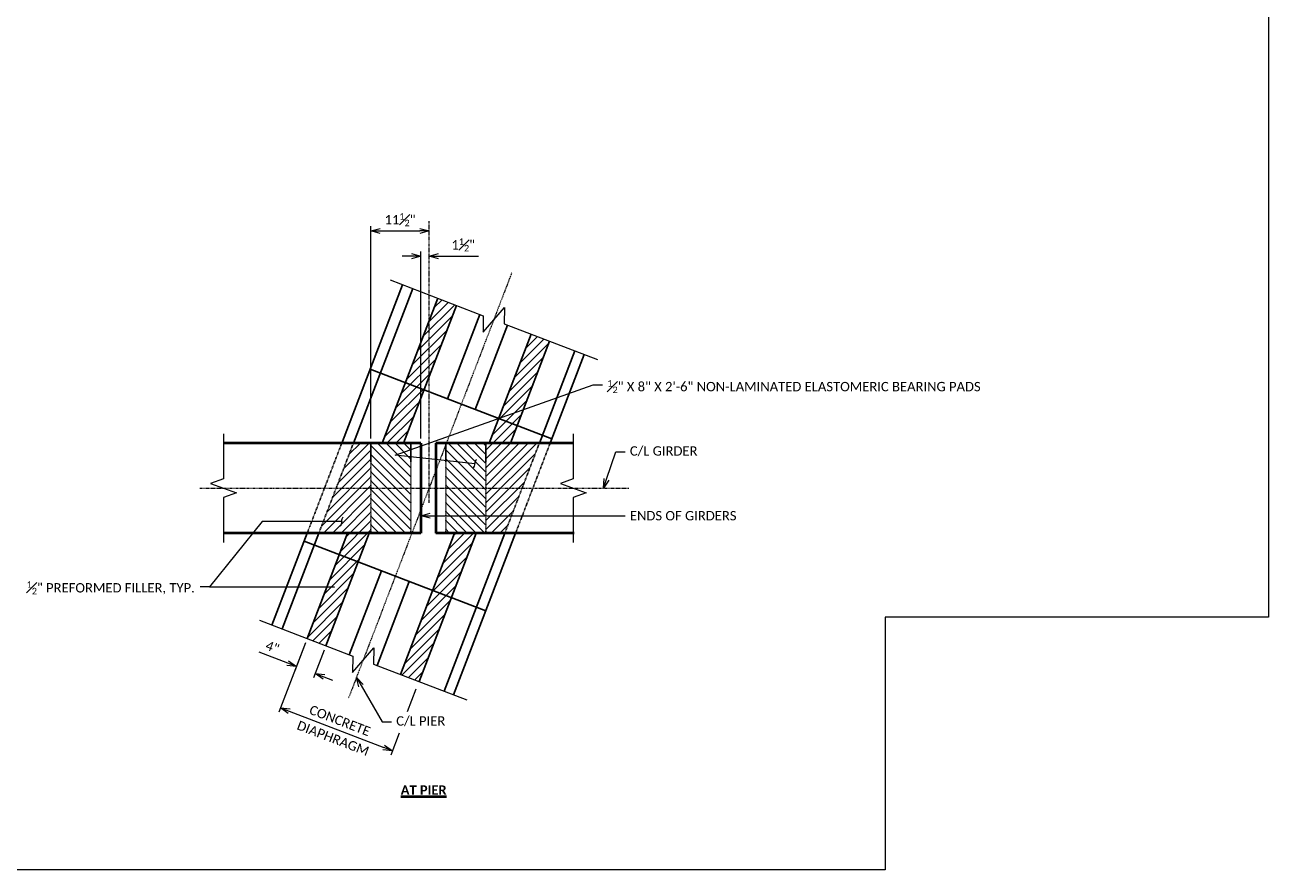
# Model space of a CAD drawing. Extents: x -24 to 2571, y -37 to 278.
# Tile 5 of 11: x 199 to 453, y -37 to 132. Entities that reach past the tile are written whole.
import ezdxf
from ezdxf import colors
from ezdxf.entities.mleader import LeaderData, LeaderLine
from ezdxf.enums import TextEntityAlignment as Align
from ezdxf.math import Vec2, Vec3

# ---------------------------------------------------------------- set-up
doc = ezdxf.new("R2010")
doc.units = 21
doc.header["$MEASUREMENT"] = 0
doc.linetypes.add('Wisdot2', pattern=[0.125, 0.0625, -0.0625])
doc.linetypes.add('Wisdot4', pattern=[0.28125, 0.125, -0.0625, 0.03125, -0.0625])
for name, color, linetype, lineweight in [('B_ANNO_BREAK', 7, 'Continuous', 18), ('B_ANNO_DIM', 7, 'Continuous', 18), ('B_ANNO_TEXT', 7, 'Continuous', 18), ('B_ANNO_TEXT_TITLE', 7, 'Continuous', 40), ('B_CNTR', 1, 'Wisdot4', 18), ('B_CNTR_GIRD', 2, 'Wisdot4', 18), ('B_CONC_GIRD', 50, 'Continuous', 40), ('B_DETAIL_HIDDEN', 7, 'Wisdot2', 25)]:
    doc.layers.add(name, color=color, linetype=linetype, lineweight=lineweight)
doc.layers.add('B_ANNO_NOPLOT', color=47, linetype='Continuous', lineweight=18, plot=False)
for name, color, linetype in [('B_BRG', 7, 'Continuous'), ('B_CNTR_SUB', 7, 'Continuous'), ('B_CONC_FILR', 7, 'Continuous')]:
    doc.layers.add(name, color=color, linetype=linetype)
doc.styles.add('Annotative', font='calibri.ttf', dxfattribs={"height": 0.0625})
doc.styles.get("Standard").update_dxf_attribs({"font": 'calibri.ttf'})
doc.styles.add('Subtitle', font='calibrib.ttf', dxfattribs={"height": 0.0625})
doc.dimstyles.new('Annotative', dxfattribs={"dimscale": 0, "dimtxt": 0.0625, "dimasz": 0.0625, "dimexe": 0.03125, "dimexo": 0.03125, "dimgap": 0.03125, "dimtad": 1, "dimdec": 3, "dimzin": 3, "dimdsep": 46, "dimlunit": 4, "dimtxsty": 'Annotative', "dimblk": 'OPEN30', "dimcen": 0.03125, "dimclrd": 256, "dimclre": 256, "dimclrt": 256, "dimaunit": 1, "dimadec": 0, "dimazin": 3, "dimtfac": 0.75, "dimtdec": 3, "dimtofl": 0, "dimtmove": 0, "dimatfit": 3, "dimldrblk": 'OPEN30', "dimfxl": 1, "dimtfill": 1, "dimfrac": 1, "dimtolj": 1, "dimtzin": 0, "dimlwd": -1, "dimlwe": -1, "dimarcsym": 0})

# ---------------------------------------------------------------- blocks, each defined once
blk = doc.blocks.new('_Open30')
at = {"color": 0, "linetype": 'ByBlock', "lineweight": -2}
for p, q in [((-1, 0.27), (0, 0)), ((0, 0), (-1, -0.27)), ((0, 0), (-1, 0))]:
    blk.add_line(p, q, dxfattribs=at)
blk = doc.blocks.new('*D195')
at = {"layer": 'B_ANNO_DIM', "transparency": 16777216}
for p, q in [((292.62, -2608.59), (292.62, -2566.06)), ((294.49, -2567), (302.4, -2567))]:
    blk.add_line(p, q, dxfattribs=at)
at = {"layer": 'Defpoints', "color": 0, "transparency": 16777216}
blk.add_point((292.62, -2609.52), dxfattribs=at)
at = {"layer": 'B_ANNO_DIM', "transparency": 16777216, "xscale": 1.875, "yscale": 1.875, "zscale": 1.875, "rotation": 180}
blk.add_blockref('_Open30', (292.62, -2567), dxfattribs=at)
at = {"layer": 'B_ANNO_DIM', "transparency": 16777216, "xscale": 1.875, "yscale": 1.875, "zscale": 1.875}
blk.add_blockref('_Open30', (304.28, -2567), dxfattribs=at)
at = {"layer": 'B_ANNO_DIM', "transparency": 16777216, "insert": (298.45, -2564.74), "char_height": 1.875, "attachment_point": 5, "style": 'Annotative', "bg_fill": 3, "box_fill_scale": 1.25, "bg_fill_color": 256, "bg_fill_true_color": 13158600, "bg_fill_transparency": 0}
blk.add_mtext('\\A1;11{\\H0.7x;\\S1#2;}"', dxfattribs=at)
at = {"layer": 'Defpoints', "color": 0, "transparency": 16777216}
blk.add_point((304.28, -2567), dxfattribs=at)
blk.add_point((304.28, -2567), dxfattribs=at)
blk = doc.blocks.new('*D181')
at = {"layer": 'B_ANNO_DIM', "transparency": 16777216}
for p, q in [((302.64, -2608.59), (302.64, -2571.1)), ((300.76, -2572.04), (298.89, -2572.04)), ((306.15, -2572.04), (314.2, -2572.04))]:
    blk.add_line(p, q, dxfattribs=at)
at = {"layer": 'Defpoints', "color": 0, "transparency": 16777216}
for p in [(304.28, -2572.04), (304.28, -2572.04), (302.64, -2609.52)]:
    blk.add_point(p, dxfattribs=at)
at = {"layer": 'B_ANNO_DIM', "transparency": 16777216, "xscale": 1.875, "yscale": 1.875, "zscale": 1.875}
blk.add_blockref('_Open30', (302.64, -2572.04), dxfattribs=at)
at = {"layer": 'B_ANNO_DIM', "transparency": 16777216, "xscale": 1.875, "yscale": 1.875, "zscale": 1.875, "rotation": 180}
blk.add_blockref('_Open30', (304.28, -2572.04), dxfattribs=at)
at = {"layer": 'B_ANNO_DIM', "transparency": 16777216, "insert": (311.11, -2569.78), "char_height": 1.875, "attachment_point": 5, "style": 'Annotative', "bg_fill": 3, "box_fill_scale": 1.25, "bg_fill_color": 256, "bg_fill_true_color": 13158600, "bg_fill_transparency": 0}
blk.add_mtext('\\A1;1{\\H0.7x;\\S1#2;}"', dxfattribs=at)
blk = doc.blocks.new('_Integral')
at = {"color": 0, "linetype": 'ByBlock', "lineweight": -2}
for centre, start, end in [((0.44, 0.12), 129, 195), ((-0.44, -0.12), 309, 15)]:
    blk.add_arc(centre, 0.454, start, end, dxfattribs=at)
blk = doc.blocks.new('*D196')
at = {"layer": 'B_ANNO_DIM', "transparency": 16777216}
for p, q in [((279.49, -2649.54), (274.16, -2663.45)), ((276.24, -2663.25), (295.17, -2670.51)), ((298.28, -2667.64), (296.58, -2672.06))]:
    blk.add_line(p, q, dxfattribs=at)
at = {"layer": 'Defpoints', "color": 0, "transparency": 16777216}
for p in [(279.83, -2648.67), (298.61, -2666.77), (296.92, -2671.18)]:
    blk.add_point(p, dxfattribs=at)
at = {"layer": 'B_ANNO_DIM', "transparency": 16777216, "xscale": 1.875, "yscale": 1.875, "zscale": 1.875}
for p, rotation in [((274.49, -2662.57), 158.998937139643), ((296.92, -2671.18), 338.998937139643)]:
    blk.add_blockref('_Open30', p, dxfattribs=dict(at, rotation=rotation))
at = {"layer": 'B_ANNO_DIM', "transparency": 16777216, "insert": (286.39, -2665.11), "char_height": 1.875, "attachment_point": 5, "rotation": 338.9989, "style": 'Annotative', "bg_fill": 3, "box_fill_scale": 1.25, "bg_fill_color": 256, "bg_fill_true_color": 13158600, "bg_fill_transparency": 0}
blk.add_mtext('\\A1;CONCRETE', dxfattribs=at)
at = {"layer": 'B_ANNO_DIM', "transparency": 16777216, "insert": (285.03, -2668.65), "char_height": 1.875, "attachment_point": 5, "rotation": 338.9989, "style": 'Annotative', "bg_fill": 3, "box_fill_scale": 1.25, "bg_fill_color": 256, "bg_fill_true_color": 13158600, "bg_fill_transparency": 0}
blk.add_mtext('\\A1;DIAPHRAGM', dxfattribs=at)
blk = doc.blocks.new('*D197')
at = {"layer": 'B_ANNO_DIM', "transparency": 16777216}
for p, q in [((279.5, -2649.54), (277.35, -2655.13)), ((275.94, -2653.58), (270.21, -2651.38)), ((283.25, -2650.98), (281.11, -2656.57)), ((283.19, -2656.36), (284.94, -2657.04))]:
    blk.add_line(p, q, dxfattribs=at)
at = {"layer": 'Defpoints', "color": 0, "transparency": 16777216}
for p in [(279.83, -2648.67), (283.59, -2650.11), (277.69, -2654.25)]:
    blk.add_point(p, dxfattribs=at)
at = {"layer": 'B_ANNO_DIM', "transparency": 16777216, "xscale": 1.875, "yscale": 1.875, "zscale": 1.875}
for p, rotation in [((277.69, -2654.25), 339.0018584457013), ((281.44, -2655.69), 159.0018584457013)]:
    blk.add_blockref('_Open30', p, dxfattribs=dict(at, rotation=rotation))
at = {"layer": 'B_ANNO_DIM', "transparency": 16777216, "insert": (272.87, -2650.39), "char_height": 1.875, "attachment_point": 5, "rotation": 339.0019, "style": 'Annotative', "bg_fill": 3, "box_fill_scale": 1.25, "bg_fill_color": 256, "bg_fill_true_color": 13158600, "bg_fill_transparency": 0}
blk.add_mtext('\\A1;4"', dxfattribs=at)
blk = doc.blocks.new('INS_G54WDET_BASE')
at = {"layer": 'B_ANNO_NOPLOT', "flags": 128}
blk.add_lwpolyline([(0, -12), (0, 303), (404.91, 303), (404.91, 286.57), (472.5, 286.57), (472.5, 38.62), (395.71, 38.62), (395.71, -12)], close=True, dxfattribs=at)
blk = doc.blocks.new('*U204')
at = {"layer": 'B_ANNO_NOPLOT', "flags": 128}
blk.add_lwpolyline([(0, 0), (0, 315), (404.91, 315), (404.91, 298.57), (472.5, 298.57), (472.5, 50.62), (395.71, 50.62), (395.71, 0)], close=True, dxfattribs=at)
blk = doc.blocks.new('*U117')
at = {"layer": 'B_ANNO_NOPLOT', "flags": 128}
blk.add_lwpolyline([(0, -1085.1956), (0, -770.1956), (404.9096, -770.1956), (404.9096, -786.6267), (472.5, -786.6267), (472.5, -1034.5711), (395.7134, -1034.5711), (395.7134, -1085.1956)], close=True, dxfattribs=at)
at = {"layer": 'B_ANNO_TEXT', "style": 'Annotative'}
blk.add_attdef('ANG1', text='', height=1.875, rotation=350, dxfattribs=at).set_placement((142.7562, -947.2938), align=Align.CENTER)
at = {"layer": 'B_ANNO_TEXT'}
for tag, p in [('DIM01', (103.849, -1056.0886)), ('DIM02', (119.3329, -1062.1259))]:
    blk.add_attdef(tag, text='', height=1.875, rotation=338.698871, dxfattribs=at).set_placement(p, align=Align.CENTER)
at = {"layer": 'B_ANNO_DIM'}
ml = blk.add_multileader_mtext('Standard', dxfattribs=at)
ml.set_content('FORM-OUT CORNER OF TOP FLANGE TO ALLOW PLACEMENT OF STIRRUPS', color=256)
ml.set_leader_properties(color=256, linetype='ByLayer', lineweight=-1)
ml.set_arrow_properties(name='OPEN30')
ml.build(insert=Vec2(0, 0))
ml.multileader.update_dxf_attribs({"dogleg_length": 0.0625, "arrow_head_size": 1.875, "scale": 30})
ctx = ml.context
ctx.base_point, ctx.scale, ctx.char_height, ctx.arrow_head_size, ctx.landing_gap_size, ctx.plane_origin = Vec3(82.8155, -986.0082), 30, 1.875, 1.875, 0.9375, Vec3(126.8043, -993.8192)
notes = []
notes.append((ctx, [(0, (1, 1, 0), (117.1944, -986.0082), (-1, 0), 1.875, [(0, [(128.3541, -989.7822)], 0, [])])]))
ctx.mtext.insert, ctx.mtext.width, ctx.mtext.line_spacing_factor, ctx.mtext.flow_direction = Vec3(83.753, -985.057), 32.957506, 0.88, 5
for ctx, leaders in notes:
    for number, flags, end, landing, length, lines in leaders:
        leader = LeaderData()
        leader.index, (leader.has_last_leader_line, leader.has_dogleg_vector, leader.attachment_direction) = number, flags
        leader.last_leader_point, leader.dogleg_vector, leader.dogleg_length = Vec3(end), Vec3(landing), length
        for number, points, colour, breaks in lines:
            line = LeaderLine()
            line.index, line.vertices, line.color, line.breaks = number, Vec3.list(points), colors.encode_raw_color(colour), breaks
            leader.lines.append(line)
        ctx.leaders.append(leader)
blk = doc.blocks.new('*U177')
at = {"layer": 'B_ANNO_BREAK', "flags": 128}
for points in [[(263.0657, -2607.6496), (263.0657, -2616.6496), (260.49, -2617.5871), (265.6415, -2619.4621), (263.0657, -2620.3996), (263.0657, -2629.3996)], [(333.1717, -2607.6496), (333.1717, -2616.6496), (330.596, -2617.5871), (335.7475, -2619.4621), (333.1717, -2620.3996), (333.1717, -2629.3996)], [(270.2848, -2645.0038), (288.9564, -2652.171), (288.8992, -2655.4521), (293.205, -2650.4988), (293.1478, -2653.7799), (311.8193, -2660.9475)]]:
    blk.add_lwpolyline(points, dxfattribs=at)
at = {"layer": 'B_ANNO_NOPLOT', "flags": 128}
blk.add_lwpolyline([(0, -2694.989), (0, -2379.989), (404.9096, -2379.989), (404.9096, -2396.4201), (472.5, -2396.4201), (472.5, -2644.3645), (395.7134, -2644.3645), (395.7134, -2694.989)], close=True, dxfattribs=at)
at = {"layer": 'B_BRG'}
for p, q in [((306.0287, -2580.4816), (294.8797, -2609.5246)), ((309.7637, -2581.9146), (299.1657, -2609.5246)), ((324.6997, -2587.6486), (316.3027, -2609.5246)), ((328.4337, -2589.0816), (320.5867, -2609.5246)), ((287.9463, -2627.5246), (279.831, -2648.6677)), ((292.2557, -2627.5246), (283.5869, -2650.1092)), ((309.3927, -2627.5246), (298.5227, -2655.8426)), ((313.6767, -2627.5246), (302.2567, -2657.2756))]:
    blk.add_line(p, q, dxfattribs=at)
at = {"layer": 'B_CNTR'}
blk.add_line((320.8507, -2575.3516), (288.1092, -2660.6474), dxfattribs=at)
at = {"layer": 'B_CNTR_GIRD'}
blk.add_line((258.3117, -2618.5246), (344.3507, -2618.5246), dxfattribs=at)
at = {"layer": 'B_CNTR_SUB'}
for p, q in [((298.9564, -2577.7667), (286.8957, -2609.1786)), ((300.988, -2578.5465), (289.0967, -2609.5246)), ((314.4487, -2583.7136), (307.9467, -2600.6506)), ((320.0167, -2585.8506), (313.5147, -2602.7876)), ((333.4747, -2591.0166), (326.3717, -2609.5246)), ((335.3567, -2591.7396), (328.3977, -2609.8706)), ((292.4537, -2594.7026), (328.8557, -2608.6776)), ((279.8547, -2627.5246), (272.7775, -2645.9606)), ((282.1867, -2627.5246), (274.8107, -2646.7416)), ((279.2307, -2629.1497), (315.6327, -2643.1247)), ((319.4617, -2627.5246), (307.2987, -2659.2116)), ((321.6217, -2627.5246), (309.1807, -2659.9336)), ((294.7237, -2635.0976), (288.2717, -2651.9076)), ((300.2917, -2637.2346), (293.8397, -2654.0446))]:
    blk.add_line(p, q, dxfattribs=at)
at = {"layer": 'B_CONC_GIRD'}
for p, q in [((302.6377, -2609.5246), (263.0657, -2609.5246)), ((302.6377, -2609.5246), (302.6377, -2627.5246)), ((305.6377, -2609.5246), (305.6377, -2627.5246)), ((333.1717, -2609.5246), (305.6377, -2609.5246)), ((302.6377, -2627.5246), (263.0657, -2627.5246)), ((333.3197, -2627.5246), (305.6377, -2627.5246))]:
    blk.add_line(p, q, dxfattribs=at)
at = {"layer": 'B_DETAIL_HIDDEN'}
for p, q in [((286.8957, -2609.1786), (279.8531, -2627.524)), ((289.0967, -2609.5246), (282.1867, -2627.5246)), ((292.6197, -2609.5246), (292.6197, -2627.5246)), ((300.6377, -2609.5246), (300.6377, -2627.5246)), ((307.6377, -2609.5246), (307.6377, -2627.5246)), ((315.6557, -2609.5246), (315.6557, -2627.5246)), ((326.3707, -2609.5246), (319.4617, -2627.5246)), ((328.3977, -2609.8706), (321.4887, -2627.8706))]:
    blk.add_line(p, q, dxfattribs=at)
for p in [(292.6197, -2609.5246), (307.6377, -2609.5246)]:
    blk.add_point(p, dxfattribs=at)
at = {"layer": 'B_ANNO_TEXT'}
for tag, p in [('BN42', (266.1928, -2445.383)), ('BN41', (330.7596, -2447.1792)), ('BN43', (330.7828, -2472.2232))]:
    blk.add_attdef(tag, p, '', height=1.875, dxfattribs=at)
for tag, p in [('DIM01', (296.7933, -2493.1887)), ('DIM02', (308.7928, -2493.1887))]:
    blk.add_attdef(tag, text='', height=1.875, dxfattribs=at).set_placement(p, align=Align.MIDDLE)
at = {"layer": 'B_ANNO_TEXT_TITLE', "insert": (298.591, -2678.0866), "char_height": 1.875, "width": 14.098512, "attachment_point": 1, "style": 'Subtitle'}
blk.add_mtext('{\\LAT PIER}', dxfattribs=at)
at = {"layer": 'B_ANNO_DIM'}
ml = blk.add_multileader_mtext('Standard', dxfattribs=at)
ml.set_content('C/L GIRDER', color=256)
ml.set_leader_properties(color=256, linetype='ByLayer', lineweight=-1)
ml.set_arrow_properties(name='OPEN30')
ml.build(insert=Vec2(0, 0))
ml.multileader.update_dxf_attribs({"dogleg_length": 0.0625, "arrow_head_size": 1.875, "scale": 30})
ctx = ml.context
ctx.base_point, ctx.scale, ctx.char_height, ctx.arrow_head_size, ctx.landing_gap_size, ctx.plane_origin = Vec3(343.5754, -2611.2771), 30, 1.875, 1.875, 0.9375, Vec3(339.2047, -2618.5246)
notes = []
notes.append((ctx, [(0, (1, 1, 0), (341.7004, -2611.2771), (1, 0), 1.875, [(0, [(339.2047, -2618.5246)], 0, [])])]))
ctx.mtext.insert, ctx.mtext.flow_direction = Vec3(344.5129, -2610.137), 5
ml = blk.add_multileader_mtext('Standard', dxfattribs=at)
ml.set_content('\\A1;{\\H0.7x;\\S1#2;}" PREFORMED FILLER, TYP.', color=256)
ml.set_leader_properties(color=256, linetype='ByLayer', lineweight=-1)
ml.set_arrow_properties(name='INTEGRAL')
ml.build(insert=Vec2(0, 0))
ml.multileader.update_dxf_attribs({"dogleg_length": 0.0625, "arrow_head_size": 1.875, "scale": 30})
ctx = ml.context
ctx.base_point, ctx.scale, ctx.char_height, ctx.arrow_head_size, ctx.landing_gap_size, ctx.plane_origin = Vec3(222.6645, -2638.338), 30, 1.875, 1.875, 0.9375, Vec3(286.762, -2625.2125)
notes.append((ctx, [(0, (1, 1, 0), (260.2643, -2638.338), (-1, 0), 1.875, [(1, [(286.762, -2625.2125), (270.8333, -2625.2125), (260.2643, -2638.338), (285.338, -2638.4031)], 0, [])])]))
ctx.mtext.insert, ctx.mtext.flow_direction = Vec3(223.602, -2637.1914), 5
ml = blk.add_multileader_mtext('Standard', dxfattribs=at)
ml.set_content('ENDS OF GIRDERS', color=256)
ml.set_leader_properties(color=256, linetype='ByLayer', lineweight=-1)
ml.set_arrow_properties(name='OPEN30')
ml.build(insert=Vec2(0, 0))
ml.multileader.update_dxf_attribs({"dogleg_length": 0.0625, "arrow_head_size": 1.875, "scale": 30})
ctx = ml.context
ctx.base_point, ctx.scale, ctx.char_height, ctx.arrow_head_size, ctx.landing_gap_size, ctx.plane_origin = Vec3(343.5754, -2624.066), 30, 1.875, 1.875, 0.9375, Vec3(302.6377, -2624.066)
notes.append((ctx, [(0, (1, 1, 0), (341.7004, -2624.066), (1, 0), 1.875, [(1, [(302.6377, -2624.066), (305.6377, -2624.066)], 0, [])])]))
ctx.mtext.insert, ctx.mtext.flow_direction = Vec3(344.5129, -2623.1148), 5
for ctx, leaders in notes:
    for number, flags, end, landing, length, lines in leaders:
        leader = LeaderData()
        leader.index, (leader.has_last_leader_line, leader.has_dogleg_vector, leader.attachment_direction) = number, flags
        leader.last_leader_point, leader.dogleg_vector, leader.dogleg_length = Vec3(end), Vec3(landing), length
        for number, points, colour, breaks in lines:
            line = LeaderLine()
            line.index, line.vertices, line.color, line.breaks = number, Vec3.list(points), colors.encode_raw_color(colour), breaks
            leader.lines.append(line)
        ctx.leaders.append(leader)
dim = blk.add_linear_dim(base=(304.2784, -2566.9964), p1=(292.6197, -2609.5246), p2=(304.2784, -2566.9964), text='11{\\H0.7x;\\S1#2;}"', dimstyle='Annotative', dxfattribs=at)
dim.commit()
dim.dimension.update_dxf_attribs({"geometry": '*D195', "text_midpoint": (298.4491, -2564.7383)})
dim = blk.add_linear_dim(base=(296.9182, -2671.1821), p1=(279.8308, -2648.6681), p2=(298.6123, -2666.7691), angle=338.998937, text='CONCRETE\\XDIAPHRAGM', dimstyle='Annotative', dxfattribs=at)
dim.commit()
dim.dimension.update_dxf_attribs({"geometry": '*D196', "text_midpoint": (285.7055, -2666.8777)})
at = {"layer": 'B_CNTR'}
blk.add_line((304.2784, -2621.477), (304.2784, -2565.0362), dxfattribs=at)
at = {"layer": 'B_ANNO_DIM'}
dim = blk.add_linear_dim(base=(277.688, -2654.2508), p1=(283.5869, -2650.1092), p2=(279.831, -2648.6676), angle=159.001858, dimstyle='Annotative', dxfattribs=at)
dim.commit()
dim.dimension.update_dxf_attribs({"geometry": '*D197', "text_midpoint": (272.8703, -2650.3886)})
ml = blk.add_multileader_mtext('Standard', dxfattribs=at)
ml.set_content('C/L PIER', color=256)
ml.set_leader_properties(color=256, linetype='ByLayer', lineweight=-1)
ml.set_arrow_properties(name='OPEN30')
ml.build(insert=Vec2(0, 0))
ml.multileader.update_dxf_attribs({"dogleg_length": 0.0625, "arrow_head_size": 1.875, "scale": 30})
ctx = ml.context
ctx.base_point, ctx.scale, ctx.char_height, ctx.arrow_head_size, ctx.landing_gap_size, ctx.plane_origin = Vec3(296.7399, -2665.3838), 30, 1.875, 1.875, 0.9375, Vec3(289.7108, -2656.475)
notes = []
notes.append((ctx, [(0, (1, 1, 0), (294.8649, -2665.3838), (1, 0), 1.875, [(0, [(289.7108, -2656.475)], 0, [])])]))
ctx.mtext.insert, ctx.mtext.flow_direction = Vec3(297.6774, -2664.2437), 5
ctx.mtext.has_bg_fill, ctx.mtext.bg_color, ctx.mtext.bg_scale_factor, ctx.mtext.bg_transparency, ctx.mtext.use_window_bg_color = 1, -1027028792, 1.5, 0, 1
for ctx, leaders in notes:
    for number, flags, end, landing, length, lines in leaders:
        leader = LeaderData()
        leader.index, (leader.has_last_leader_line, leader.has_dogleg_vector, leader.attachment_direction) = number, flags
        leader.last_leader_point, leader.dogleg_vector, leader.dogleg_length = Vec3(end), Vec3(landing), length
        for number, points, colour, breaks in lines:
            line = LeaderLine()
            line.index, line.vertices, line.color, line.breaks = number, Vec3.list(points), colors.encode_raw_color(colour), breaks
            leader.lines.append(line)
        ctx.leaders.append(leader)
blk.add_line((299.9532, -2663.2761), (301.6916, -2658.7476), dxfattribs=at)
dim = blk.add_linear_dim(base=(304.2784, -2572.0375), p1=(302.6377, -2609.5246), p2=(304.2784, -2572.0375), text='1{\\H0.7x;\\S1#2;}"', dimstyle='Annotative', dxfattribs=at)
dim.commit()
dim.dimension.update_dxf_attribs({"geometry": '*D181', "text_midpoint": (311.1129, -2569.7794)})
at = {"layer": 'B_BRG'}
h = blk.add_hatch(dxfattribs=at)
h.set_pattern_fill('ANSI31', color=256, scale=10, angle=90)
h.paths.add_polyline_path([(315.6557, -2618.5246), (307.6377, -2618.5246), (307.6377, -2624.066), (315.6557, -2624.066)])
h.paths.add_polyline_path([(315.6557, -2624.066), (307.6377, -2624.066), (307.6377, -2627.5246), (315.6557, -2627.5246)])
h.paths.add_polyline_path([(300.6377, -2609.5246), (292.6197, -2609.5246), (292.6197, -2618.5246), (300.6377, -2618.5246)])
h.paths.add_polyline_path([(300.6377, -2618.5246), (292.6197, -2618.5246), (292.6197, -2627.5246), (300.6377, -2627.5246)])
h.paths.add_polyline_path([(315.6557, -2609.5246), (307.7331, -2609.5246), (307.6377, -2609.7731), (307.6377, -2618.5246), (315.6557, -2618.5246)])
at = {"layer": 'B_CONC_FILR'}
h = blk.add_hatch(dxfattribs=at)
h.set_pattern_fill('ANSI31', color=256, scale=10)
h.paths.add_polyline_path([(303.2623, -2598.8521), (299.5271, -2597.4181), (294.8797, -2609.5246), (299.1657, -2609.5246)])
h.paths.add_polyline_path([(304.2784, -2585.0411), (299.5271, -2597.4181), (303.2623, -2598.8521), (304.2784, -2596.205)])
h.paths.add_polyline_path([(309.7635, -2581.9151), (306.0288, -2580.4815), (304.2784, -2585.0411), (304.2784, -2596.205)])
h.paths.add_polyline_path([(319.5833, -2609.5246), (315.6557, -2609.5246), (315.6557, -2612.1373)], flags=17)
h.paths.add_polyline_path([(322.9162, -2618.5246), (315.6557, -2618.5246), (315.6557, -2624.066), (320.7892, -2624.066)])
h.paths.add_polyline_path([(320.7892, -2624.066), (315.6557, -2624.066), (315.6557, -2627.5246), (319.4617, -2627.5246)])
h.paths.add_polyline_path([(292.6197, -2609.5246), (289.0967, -2609.5246), (285.6417, -2618.5246), (292.6197, -2618.5246)])
h.paths.add_polyline_path([(292.6197, -2618.5246), (285.6417, -2618.5246), (282.1867, -2627.5246), (292.6197, -2627.5246)])
h.paths.add_polyline_path([(328.4336, -2589.0819), (324.6997, -2587.6485), (318.2158, -2604.5407), (323.1744, -2602.7832)])
h.paths.add_polyline_path([(323.1744, -2602.7832), (318.2158, -2604.5407), (318.1983, -2604.5861), (321.9321, -2606.0195)])
h.paths.add_polyline_path([(321.9321, -2606.0195), (318.1983, -2604.5861), (316.3027, -2609.5246), (319.5833, -2609.5246), (320.9308, -2608.6281)])
h.paths.add_polyline_path([(313.6767, -2627.5246), (309.3927, -2627.5246), (304.9751, -2639.0331), (308.7089, -2640.4666)])
h.paths.add_polyline_path([(308.7089, -2640.4666), (304.9751, -2639.0331), (298.5225, -2655.8431), (302.2564, -2657.2765)])
h.paths.add_polyline_path([(290.0392, -2633.2991), (286.2833, -2631.8572), (279.8308, -2648.6681), (283.5866, -2650.1098)])
h.paths.add_polyline_path([(292.2557, -2627.5246), (287.9463, -2627.5246), (286.2833, -2631.8572), (290.0392, -2633.2991)])
h.paths.add_polyline_path([(315.6557, -2612.1373), (315.6557, -2618.5246), (322.9162, -2618.5246), (326.3707, -2609.5246), (319.5833, -2609.5246)])
at = {"layer": 'B_ANNO_BREAK', "flags": 128}
blk.add_lwpolyline([(296.4636, -2576.8098), (315.1353, -2583.9771), (315.078, -2587.2582), (319.3839, -2582.3048), (319.3266, -2585.5859), (337.9981, -2592.7535)], dxfattribs=at)
at = {"layer": 'B_ANNO_DIM'}
ml = blk.add_multileader_mtext('Standard', dxfattribs=at)
ml.set_content('\\A1;{\\H0.7x;\\S1#2;}" X 8" X 2\'-6" NON-LAMINATED ELASTOMERIC BEARING PADS', color=256)
ml.set_leader_properties(color=256, linetype='ByLayer', lineweight=-1)
ml.set_arrow_properties(name='INTEGRAL')
ml.build(insert=Vec2(0, 0))
ml.multileader.update_dxf_attribs({"dogleg_length": 0.0625, "arrow_head_size": 1.875, "scale": 30})
ctx = ml.context
ctx.base_point, ctx.scale, ctx.char_height, ctx.arrow_head_size, ctx.landing_gap_size, ctx.plane_origin = Vec3(339.0539, -2597.8195), 30, 1.875, 1.875, 0.9375, Vec3(312.8354, -2613.6264)
notes = []
notes.append((ctx, [(0, (1, 1, 0), (337.1789, -2597.8195), (1, 0), 1.875, [(1, [(313.4172, -2613.6264), (297.455, -2611.8991)], 0, [])])]))
ctx.mtext.insert, ctx.mtext.width, ctx.mtext.flow_direction = Vec3(339.9914, -2596.8683), 43.524477, 5
for ctx, leaders in notes:
    for number, flags, end, landing, length, lines in leaders:
        leader = LeaderData()
        leader.index, (leader.has_last_leader_line, leader.has_dogleg_vector, leader.attachment_direction) = number, flags
        leader.last_leader_point, leader.dogleg_vector, leader.dogleg_length = Vec3(end), Vec3(landing), length
        for number, points, colour, breaks in lines:
            line = LeaderLine()
            line.index, line.vertices, line.color, line.breaks = number, Vec3.list(points), colors.encode_raw_color(colour), breaks
            leader.lines.append(line)
        ctx.leaders.append(leader)

msp = doc.modelspace()

# ---------------------------------------------------------------- block references
msp.add_blockref('*U117', (-24.4, 1048.41))

# ---------------------------------------------------------------- next in the draw order: block references
msp.add_blockref('*U177', (-24.4, 2658.2))

# ---------------------------------------------------------------- next in the draw order: block references
for name, p in [('INS_G54WDET_BASE', (-24.4, -24.79)), ('*U204', (-24.4, -36.79))]:
    msp.add_blockref(name, p)

doc.saveas('drawing.dxf')
